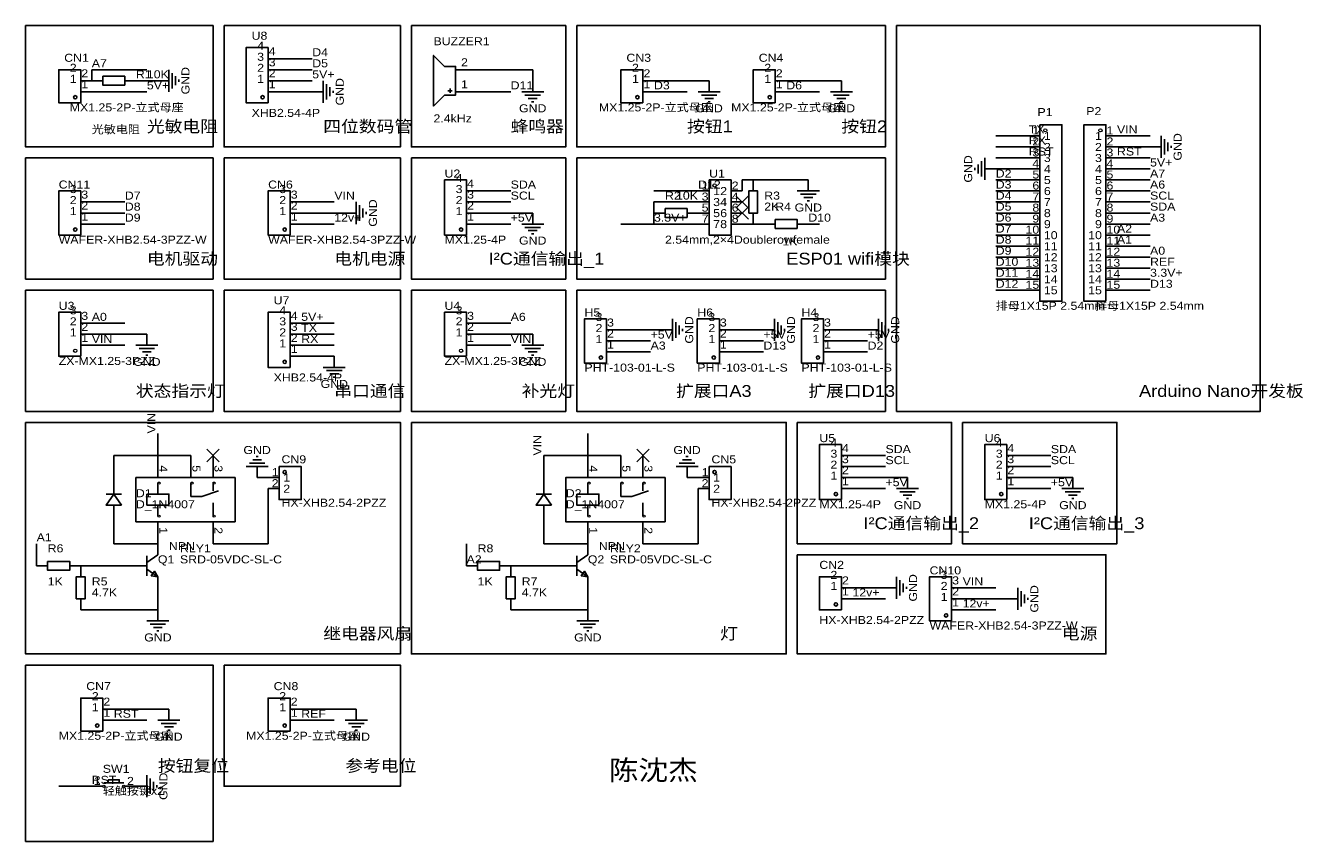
# Model space of a CAD drawing. Header units: millimetres. Extents: x 8 to 303, y 15 to 203.
import ezdxf
from ezdxf.enums import TextEntityAlignment as Align

# ---------------------------------------------------------------- set-up
doc = ezdxf.new("R2010")
doc.units = ezdxf.units.MM
doc.header["$MEASUREMENT"] = 0
doc.styles.get("Standard").update_dxf_attribs({"font": 'arial.ttf'})

msp = doc.modelspace()

# ---------------------------------------------------------------- linework, layer by layer
at = {"color": 1, "true_color": 0x000000}
for points in [[(7.62, 203.2), (7.62, 175.26), (50.8, 175.26), (50.8, 203.2)], [(53.34, 203.2), (53.34, 175.26), (93.98, 175.26), (93.98, 203.2)], [(96.52, 203.2), (96.52, 175.26), (132.08, 175.26), (132.08, 203.2)], [(134.62, 203.2), (134.62, 175.26), (205.74, 175.26), (205.74, 203.2)], [(208.28, 203.2), (208.28, 114.3), (292.1, 114.3), (292.1, 203.2)], [(7.62, 172.72), (7.62, 144.78), (50.8, 144.78), (50.8, 172.72)], [(53.34, 172.72), (53.34, 144.78), (93.98, 144.78), (93.98, 172.72)], [(96.52, 172.72), (96.52, 144.78), (132.08, 144.78), (132.08, 172.72)], [(134.62, 172.72), (134.62, 144.78), (205.74, 144.78), (205.74, 172.72)], [(7.62, 142.24), (7.62, 114.3), (50.8, 114.3), (50.8, 142.24)], [(53.34, 142.24), (53.34, 114.3), (93.98, 114.3), (93.98, 142.24)], [(96.52, 142.24), (96.52, 114.3), (132.08, 114.3), (132.08, 142.24)], [(134.62, 142.24), (134.62, 114.3), (205.74, 114.3), (205.74, 142.24)], [(7.62, 111.76), (7.62, 58.42), (93.98, 58.42), (93.98, 111.76)], [(96.52, 111.76), (96.52, 58.42), (182.88, 58.42), (182.88, 111.76)], [(185.42, 111.76), (185.42, 83.82), (220.98, 83.82), (220.98, 111.76)], [(223.52, 111.76), (223.52, 83.82), (259.08, 83.82), (259.08, 111.76)], [(185.42, 81.28), (185.42, 58.42), (256.54, 58.42), (256.54, 81.28)], [(7.62, 55.88), (7.62, 15.24), (50.8, 15.24), (50.8, 55.88)], [(53.34, 55.88), (53.34, 27.94), (93.98, 27.94), (93.98, 55.88)]]:
    msp.add_lwpolyline(points, close=True, dxfattribs=at)
at = {"color": 1, "true_color": 0xa00000}
for points in [[(63.5, 185.42), (63.5, 198.12), (58.42, 198.12), (58.42, 185.42)], [(106.68, 188.72), (106.68, 193.8), (104.14, 193.8), (101.6, 196.34), (101.6, 184.66), (104.14, 187.2), (106.68, 187.2)], [(20.32, 185.42), (20.32, 193.04), (15.24, 193.04), (15.24, 185.42)], [(149.86, 185.42), (149.86, 193.04), (144.78, 193.04), (144.78, 185.42)], [(180.34, 185.42), (180.34, 193.04), (175.26, 193.04), (175.26, 185.42)], [(25.4, 191.52), (25.4, 189.48), (30.48, 189.48), (30.48, 191.52)], [(241.3, 180.34), (241.3, 139.7), (246.38, 139.7), (246.38, 180.34)], [(256.54, 139.7), (251.46, 139.7), (251.46, 180.34), (256.54, 180.34)], [(109.22, 154.94), (109.22, 167.64), (104.14, 167.64), (104.14, 154.94)], [(165.1, 167.64), (165.1, 154.94), (170.18, 154.94), (170.18, 167.64)], [(20.32, 154.94), (20.32, 165.1), (15.24, 165.1), (15.24, 154.94)], [(68.58, 154.94), (68.58, 165.1), (63.5, 165.1), (63.5, 154.94)], [(174.24, 160.02), (176.28, 160.02), (176.28, 165.1), (174.24, 165.1)], [(154.94, 161.04), (154.94, 159), (160.02, 159), (160.02, 161.04)], [(185.42, 156.46), (185.42, 158.5), (180.34, 158.5), (180.34, 156.46)], [(20.32, 127), (20.32, 137.16), (15.24, 137.16), (15.24, 127)], [(68.58, 124.46), (68.58, 137.16), (63.5, 137.16), (63.5, 124.46)], [(109.22, 127), (109.22, 137.16), (104.14, 137.16), (104.14, 127)], [(141.46, 125.46), (141.46, 135.62), (136.38, 135.62), (136.38, 125.46)], [(167.46, 125.46), (167.46, 135.62), (162.38, 135.62), (162.38, 125.46)], [(191.46, 125.46), (191.46, 135.62), (186.38, 135.62), (186.38, 125.46)], [(195.58, 93.98), (195.58, 106.68), (190.5, 106.68), (190.5, 93.98)], [(233.68, 93.98), (233.68, 106.68), (228.6, 106.68), (228.6, 93.98)], [(66.04, 101.6), (66.04, 93.98), (71.12, 93.98), (71.12, 101.6)], [(165.1, 101.6), (165.1, 93.98), (170.18, 93.98), (170.18, 101.6)], [(55.88, 99.06), (33.02, 99.06), (33.02, 88.9), (55.88, 88.9)], [(154.94, 99.06), (132.08, 99.06), (132.08, 88.9), (154.94, 88.9)], [(29.72, 92.71), (27.94, 95.25), (26.16, 92.71)], [(35.56, 95.25), (35.56, 92.71), (40.64, 92.71), (40.64, 95.25)], [(128.78, 92.71), (127, 95.25), (125.22, 92.71)], [(134.62, 95.25), (134.62, 92.71), (139.7, 92.71), (139.7, 95.25)], [(12.7, 79.76), (12.7, 77.72), (17.78, 77.72), (17.78, 79.76)], [(111.76, 79.76), (111.76, 77.72), (116.84, 77.72), (116.84, 79.76)], [(38.1, 76.2), (37.34, 77.47), (36.58, 76.45)], [(137.16, 76.2), (136.4, 77.47), (135.64, 76.45)], [(19.3, 71.12), (21.34, 71.12), (21.34, 76.2), (19.3, 76.2)], [(118.36, 71.12), (120.4, 71.12), (120.4, 76.2), (118.36, 76.2)], [(195.58, 68.58), (195.58, 76.2), (190.5, 76.2), (190.5, 68.58)], [(220.98, 66.04), (220.98, 76.2), (215.9, 76.2), (215.9, 66.04)], [(25.4, 40.64), (25.4, 48.26), (20.32, 48.26), (20.32, 40.64)], [(68.58, 40.64), (68.58, 48.26), (63.5, 48.26), (63.5, 40.64)], [(26.67, 29.46), (26.67, 28.7), (29.21, 28.7), (29.21, 29.46)]]:
    msp.add_lwpolyline(points, close=True, dxfattribs=at)
at = {"color": 1, "true_color": 0x880000}
for points in [[(66.04, 195.58), (63.5, 195.58)], [(66.04, 193.04), (63.5, 193.04)], [(111.76, 193.04), (106.68, 193.04)], [(22.86, 190.5), (20.32, 190.5)], [(22.86, 190.5), (25.4, 190.5)], [(33.02, 190.5), (30.48, 190.5)], [(38.1, 190.5), (40.64, 190.5)], [(66.04, 190.5), (63.5, 190.5)], [(124.46, 190.5), (124.46, 187.96)], [(152.4, 190.5), (149.86, 190.5)], [(165.1, 190.5), (165.1, 187.96)], [(182.88, 190.5), (180.34, 190.5)], [(195.58, 190.5), (195.58, 187.96)], [(22.86, 187.96), (20.32, 187.96)], [(66.04, 187.96), (63.5, 187.96)], [(73.66, 187.96), (76.2, 187.96)], [(111.76, 187.96), (106.68, 187.96)], [(152.4, 187.96), (149.86, 187.96)], [(182.88, 187.96), (180.34, 187.96)], [(238.76, 177.8), (241.3, 177.8)], [(259.08, 177.8), (256.54, 177.8)], [(238.76, 175.26), (241.3, 175.26)], [(259.08, 175.26), (256.54, 175.26)], [(266.7, 175.26), (269.24, 175.26)], [(238.76, 172.72), (241.3, 172.72)], [(259.08, 172.72), (256.54, 172.72)], [(231.14, 170.18), (228.6, 170.18)], [(238.76, 170.18), (241.3, 170.18)], [(259.08, 170.18), (256.54, 170.18)], [(175.26, 167.64), (175.26, 165.1)], [(187.96, 167.64), (187.96, 165.1)], [(238.76, 167.64), (241.3, 167.64)], [(259.08, 167.64), (256.54, 167.64)], [(22.86, 162.56), (20.32, 162.56)], [(71.12, 162.56), (68.58, 162.56)], [(111.76, 165.1), (109.22, 165.1)], [(111.76, 162.56), (109.22, 162.56)], [(162.56, 165.1), (165.1, 165.1)], [(162.56, 162.56), (165.1, 162.56)], [(172.72, 165.1), (170.18, 165.1)], [(172.72, 162.56), (170.18, 162.56)], [(238.76, 165.1), (241.3, 165.1)], [(238.76, 162.56), (241.3, 162.56)], [(259.08, 165.1), (256.54, 165.1)], [(259.08, 162.56), (256.54, 162.56)], [(22.86, 160.02), (20.32, 160.02)], [(71.12, 160.02), (68.58, 160.02)], [(81.28, 160.02), (83.82, 160.02)], [(111.76, 160.02), (109.22, 160.02)], [(124.46, 160.02), (124.46, 157.48)], [(152.4, 160.02), (154.94, 160.02)], [(162.56, 160.02), (160.02, 160.02)], [(162.56, 160.02), (165.1, 160.02)], [(172.72, 160.02), (170.18, 160.02)], [(175.26, 157.48), (175.26, 160.02)], [(238.76, 160.02), (241.3, 160.02)], [(259.08, 160.02), (256.54, 160.02)], [(22.86, 157.48), (20.32, 157.48)], [(71.12, 157.48), (68.58, 157.48)], [(111.76, 157.48), (109.22, 157.48)], [(162.56, 157.48), (165.1, 157.48)], [(172.72, 157.48), (170.18, 157.48)], [(177.8, 157.48), (180.34, 157.48)], [(187.96, 157.48), (185.42, 157.48)], [(238.76, 157.48), (241.3, 157.48)], [(259.08, 157.48), (256.54, 157.48)], [(238.76, 154.94), (241.3, 154.94)], [(259.08, 154.94), (256.54, 154.94)], [(238.76, 152.4), (241.3, 152.4)], [(259.08, 152.4), (256.54, 152.4)], [(238.76, 149.86), (241.3, 149.86)], [(259.08, 149.86), (256.54, 149.86)], [(238.76, 147.32), (241.3, 147.32)], [(238.76, 144.78), (241.3, 144.78)], [(259.08, 147.32), (256.54, 147.32)], [(259.08, 144.78), (256.54, 144.78)], [(238.76, 142.24), (241.3, 142.24)], [(259.08, 142.24), (256.54, 142.24)], [(22.86, 134.62), (20.32, 134.62)], [(71.12, 134.62), (68.58, 134.62)], [(111.76, 134.62), (109.22, 134.62)], [(144, 133.08), (141.46, 133.08)], [(154.16, 133.08), (156.7, 133.08)], [(170, 133.08), (167.46, 133.08)], [(177.62, 133.08), (180.16, 133.08)], [(194, 133.08), (191.46, 133.08)], [(201.62, 133.08), (204.16, 133.08)], [(22.86, 132.08), (20.32, 132.08)], [(35.56, 132.08), (35.56, 129.54)], [(71.12, 132.08), (68.58, 132.08)], [(111.76, 132.08), (109.22, 132.08)], [(124.46, 132.08), (124.46, 129.54)], [(144, 130.54), (141.46, 130.54)], [(170, 130.54), (167.46, 130.54)], [(194, 130.54), (191.46, 130.54)], [(22.86, 129.54), (20.32, 129.54)], [(71.12, 129.54), (68.58, 129.54)], [(71.12, 127), (68.58, 127)], [(78.74, 127), (78.74, 124.46)], [(111.76, 129.54), (109.22, 129.54)], [(144, 128), (141.46, 128)], [(170, 128), (167.46, 128)], [(194, 128), (191.46, 128)], [(38.1, 104.14), (38.1, 99.06)], [(45.72, 104.14), (45.72, 99.06)], [(50.8, 104.14), (50.8, 99.06)], [(137.16, 104.14), (137.16, 99.06)], [(144.78, 104.14), (144.78, 99.06)], [(149.86, 104.14), (149.86, 99.06)], [(198.12, 104.14), (195.58, 104.14)], [(236.22, 104.14), (233.68, 104.14)], [(60.96, 99.06), (60.96, 101.6)], [(160.02, 99.06), (160.02, 101.6)], [(198.12, 101.6), (195.58, 101.6)], [(236.22, 101.6), (233.68, 101.6)], [(27.94, 99.06), (27.94, 96.52)], [(63.5, 99.06), (66.04, 99.06)], [(127, 99.06), (127, 96.52)], [(162.56, 99.06), (165.1, 99.06)], [(198.12, 99.06), (195.58, 99.06)], [(210.82, 99.06), (210.82, 96.52)], [(236.22, 99.06), (233.68, 99.06)], [(248.92, 99.06), (248.92, 96.52)], [(63.5, 96.52), (66.04, 96.52)], [(162.56, 96.52), (165.1, 96.52)], [(198.12, 96.52), (195.58, 96.52)], [(236.22, 96.52), (233.68, 96.52)], [(27.94, 88.9), (27.94, 91.44)], [(38.1, 83.82), (38.1, 88.9)], [(50.8, 83.82), (50.8, 88.9)], [(127, 88.9), (127, 91.44)], [(137.16, 83.82), (137.16, 88.9)], [(149.86, 83.82), (149.86, 88.9)], [(38.1, 83.82), (38.1, 81.28)], [(137.16, 83.82), (137.16, 81.28)], [(10.16, 78.74), (12.7, 78.74)], [(20.32, 78.74), (17.78, 78.74)], [(20.32, 78.74), (20.32, 76.2)], [(33.02, 78.74), (35.56, 78.74)], [(109.22, 78.74), (111.76, 78.74)], [(119.38, 78.74), (116.84, 78.74)], [(119.38, 78.74), (119.38, 76.2)], [(132.08, 78.74), (134.62, 78.74)], [(38.1, 73.66), (38.1, 76.2)], [(137.16, 73.66), (137.16, 76.2)], [(20.32, 68.58), (20.32, 71.12)], [(119.38, 68.58), (119.38, 71.12)], [(198.12, 73.66), (195.58, 73.66)], [(198.12, 71.12), (195.58, 71.12)], [(205.74, 73.66), (208.28, 73.66)], [(223.52, 73.66), (220.98, 73.66)], [(223.52, 71.12), (220.98, 71.12)], [(233.68, 71.12), (236.22, 71.12)], [(38.1, 68.58), (38.1, 66.04)], [(137.16, 68.58), (137.16, 66.04)], [(223.52, 68.58), (220.98, 68.58)], [(27.94, 45.72), (25.4, 45.72)], [(40.64, 45.72), (40.64, 43.18)], [(71.12, 45.72), (68.58, 45.72)], [(83.82, 45.72), (83.82, 43.18)], [(27.94, 43.18), (25.4, 43.18)], [(71.12, 43.18), (68.58, 43.18)], [(22.86, 27.94), (25.4, 27.94)], [(33.02, 27.94), (30.48, 27.94)], [(33.02, 27.94), (35.56, 27.94)]]:
    msp.add_lwpolyline(points, dxfattribs=at)
at = {"color": 1, "true_color": 0x008800}
for points in [[(73.66, 195.58), (66.04, 195.58)], [(22.86, 193.04), (22.86, 190.5)], [(22.86, 193.04), (35.56, 193.04)], [(73.66, 193.04), (66.04, 193.04)], [(111.76, 193.04), (124.46, 193.04)], [(124.46, 193.04), (124.46, 190.5)], [(33.02, 190.5), (38.1, 190.5)], [(73.66, 190.5), (66.04, 190.5)], [(152.4, 190.5), (165.1, 190.5)], [(182.88, 190.5), (195.58, 190.5)], [(35.56, 187.96), (22.86, 187.96)], [(73.66, 187.96), (66.04, 187.96)], [(119.38, 187.96), (111.76, 187.96)], [(152.4, 187.96), (160.02, 187.96)], [(182.88, 187.96), (190.5, 187.96)], [(238.76, 177.8), (231.14, 177.8)], [(259.08, 177.8), (266.7, 177.8)], [(238.76, 175.26), (231.14, 175.26)], [(266.7, 175.26), (259.08, 175.26)], [(238.76, 172.72), (231.14, 172.72)], [(259.08, 172.72), (266.7, 172.72)], [(231.14, 170.18), (238.76, 170.18)], [(266.7, 170.18), (259.08, 170.18)], [(172.72, 165.1), (172.72, 167.64)], [(172.72, 167.64), (175.26, 167.64)], [(187.96, 167.64), (175.26, 167.64)], [(231.14, 167.64), (238.76, 167.64)], [(266.7, 167.64), (259.08, 167.64)], [(30.48, 162.56), (22.86, 162.56)], [(78.74, 162.56), (71.12, 162.56)], [(119.38, 165.1), (111.76, 165.1)], [(119.38, 162.56), (111.76, 162.56)], [(162.56, 165.1), (152.4, 165.1)], [(152.4, 162.56), (152.4, 160.02)], [(162.56, 162.56), (152.4, 162.56)], [(231.14, 165.1), (238.76, 165.1)], [(231.14, 162.56), (238.76, 162.56)], [(266.7, 165.1), (259.08, 165.1)], [(266.7, 162.56), (259.08, 162.56)], [(30.48, 160.02), (22.86, 160.02)], [(71.12, 160.02), (81.28, 160.02)], [(124.46, 160.02), (111.76, 160.02)], [(152.4, 160.02), (152.4, 157.48)], [(231.14, 160.02), (238.76, 160.02)], [(266.7, 160.02), (259.08, 160.02)], [(30.48, 157.48), (22.86, 157.48)], [(78.74, 157.48), (71.12, 157.48)], [(119.38, 157.48), (111.76, 157.48)], [(152.4, 157.48), (144.78, 157.48)], [(152.4, 157.48), (162.56, 157.48)], [(172.72, 157.48), (175.26, 157.48)], [(177.8, 157.48), (175.26, 157.48)], [(187.96, 157.48), (190.5, 157.48)], [(231.14, 157.48), (238.76, 157.48)], [(266.7, 157.48), (259.08, 157.48)], [(231.14, 154.94), (238.76, 154.94)], [(259.08, 154.94), (266.7, 154.94)], [(231.14, 152.4), (238.76, 152.4)], [(259.08, 152.4), (266.7, 152.4)], [(231.14, 149.86), (238.76, 149.86)], [(266.7, 149.86), (259.08, 149.86)], [(231.14, 147.32), (238.76, 147.32)], [(231.14, 144.78), (238.76, 144.78)], [(266.7, 147.32), (259.08, 147.32)], [(266.7, 144.78), (259.08, 144.78)], [(231.14, 142.24), (238.76, 142.24)], [(266.7, 142.24), (259.08, 142.24)], [(22.86, 134.62), (30.48, 134.62)], [(71.12, 134.62), (78.74, 134.62)], [(119.38, 134.62), (111.76, 134.62)], [(154.16, 133.08), (144, 133.08)], [(177.62, 133.08), (170, 133.08)], [(201.62, 133.08), (194, 133.08)], [(22.86, 132.08), (35.56, 132.08)], [(71.12, 132.08), (78.74, 132.08)], [(124.46, 132.08), (111.76, 132.08)], [(151.62, 130.54), (144, 130.54)], [(177.62, 130.54), (170, 130.54)], [(201.62, 130.54), (194, 130.54)], [(22.86, 129.54), (30.48, 129.54)], [(71.12, 129.54), (78.74, 129.54)], [(71.12, 127), (78.74, 127)], [(119.38, 129.54), (111.76, 129.54)], [(151.62, 128), (144, 128)], [(177.62, 128), (170, 128)], [(201.62, 128), (194, 128)], [(38.1, 109.22), (38.1, 104.14)], [(137.16, 104.14), (137.16, 109.22)], [(27.94, 104.14), (38.1, 104.14)], [(27.94, 99.06), (27.94, 104.14)], [(38.1, 104.14), (45.72, 104.14)], [(127, 104.14), (127, 99.06)], [(137.16, 104.14), (127, 104.14)], [(137.16, 104.14), (144.78, 104.14)], [(205.74, 104.14), (198.12, 104.14)], [(243.84, 104.14), (236.22, 104.14)], [(205.74, 101.6), (198.12, 101.6)], [(243.84, 101.6), (236.22, 101.6)], [(60.96, 99.06), (63.5, 99.06)], [(162.56, 99.06), (160.02, 99.06)], [(210.82, 99.06), (198.12, 99.06)], [(248.92, 99.06), (236.22, 99.06)], [(63.5, 83.82), (63.5, 96.52)], [(162.56, 96.52), (162.56, 83.82)], [(205.74, 96.52), (198.12, 96.52)], [(243.84, 96.52), (236.22, 96.52)], [(27.94, 88.9), (27.94, 83.82)], [(127, 83.82), (127, 88.9)], [(10.16, 83.82), (10.16, 78.74)], [(27.94, 83.82), (38.1, 83.82)], [(63.5, 83.82), (50.8, 83.82)], [(109.22, 78.74), (109.22, 83.82)], [(137.16, 83.82), (127, 83.82)], [(149.86, 83.82), (162.56, 83.82)], [(33.02, 78.74), (20.32, 78.74)], [(119.38, 78.74), (132.08, 78.74)], [(38.1, 73.66), (38.1, 68.58)], [(137.16, 68.58), (137.16, 73.66)], [(198.12, 73.66), (205.74, 73.66)], [(198.12, 71.12), (205.74, 71.12)], [(223.52, 73.66), (231.14, 73.66)], [(233.68, 71.12), (223.52, 71.12)], [(20.32, 68.58), (38.1, 68.58)], [(137.16, 68.58), (119.38, 68.58)], [(223.52, 68.58), (231.14, 68.58)], [(27.94, 45.72), (40.64, 45.72)], [(71.12, 45.72), (83.82, 45.72)], [(27.94, 43.18), (35.56, 43.18)], [(71.12, 43.18), (78.74, 43.18)], [(22.86, 27.94), (15.24, 27.94)]]:
    msp.add_lwpolyline(points, dxfattribs=at)
at = {"color": 1, "true_color": 0xa00000}
for points in [[(40.64, 187.96), (40.64, 193.04)], [(41.4, 188.72), (41.4, 192.28)], [(42.16, 189.48), (42.16, 191.52)], [(42.93, 190.25), (42.93, 190.75)], [(76.2, 185.42), (76.2, 190.5)], [(76.96, 186.18), (76.96, 189.74)], [(77.72, 186.94), (77.72, 188.98)], [(78.49, 187.71), (78.49, 188.21)], [(105.92, 188.21), (104.9, 188.21)], [(105.41, 187.71), (105.41, 188.72)], [(121.92, 187.96), (127, 187.96)], [(122.68, 187.2), (126.24, 187.2)], [(123.44, 186.44), (125.48, 186.44)], [(162.56, 187.96), (167.64, 187.96)], [(163.32, 187.2), (166.88, 187.2)], [(164.08, 186.44), (166.12, 186.44)], [(193.04, 187.96), (198.12, 187.96)], [(193.8, 187.2), (197.36, 187.2)], [(194.56, 186.44), (196.6, 186.44)], [(124.21, 185.67), (124.71, 185.67)], [(164.85, 185.67), (165.35, 185.67)], [(195.33, 185.67), (195.83, 185.67)], [(269.24, 172.72), (269.24, 177.8)], [(270, 173.48), (270, 177.04)], [(270.76, 174.24), (270.76, 176.28)], [(271.53, 175.01), (271.53, 175.51)], [(227.08, 171.2), (227.08, 169.16)], [(227.84, 171.96), (227.84, 168.4)], [(228.6, 172.72), (228.6, 167.64)], [(226.31, 170.43), (226.31, 169.93)], [(83.82, 157.48), (83.82, 162.56)], [(185.42, 165.1), (190.5, 165.1)], [(186.18, 164.34), (189.74, 164.34)], [(186.94, 163.58), (188.98, 163.58)], [(187.71, 162.81), (188.21, 162.81)], [(84.58, 158.24), (84.58, 161.8)], [(85.34, 159), (85.34, 161.04)], [(86.11, 159.77), (86.11, 160.27)], [(121.92, 157.48), (127, 157.48)], [(122.68, 156.72), (126.24, 156.72)], [(123.44, 155.96), (125.48, 155.96)], [(124.21, 155.19), (124.71, 155.19)], [(156.7, 130.54), (156.7, 135.62)], [(157.46, 131.3), (157.46, 134.86)], [(158.22, 132.06), (158.22, 134.1)], [(158.99, 132.83), (158.99, 133.33)], [(180.16, 130.54), (180.16, 135.62)], [(180.92, 131.3), (180.92, 134.86)], [(181.68, 132.06), (181.68, 134.1)], [(182.45, 132.83), (182.45, 133.33)], [(204.16, 130.54), (204.16, 135.62)], [(204.92, 131.3), (204.92, 134.86)], [(205.68, 132.06), (205.68, 134.1)], [(206.45, 132.83), (206.45, 133.33)], [(33.02, 129.54), (38.1, 129.54)], [(33.78, 128.78), (37.34, 128.78)], [(34.54, 128.02), (36.58, 128.02)], [(35.31, 127.25), (35.81, 127.25)], [(121.92, 129.54), (127, 129.54)], [(122.68, 128.78), (126.24, 128.78)], [(123.44, 128.02), (125.48, 128.02)], [(124.21, 127.25), (124.71, 127.25)], [(76.2, 124.46), (81.28, 124.46)], [(76.96, 123.7), (80.52, 123.7)], [(77.72, 122.94), (79.76, 122.94)], [(78.49, 122.17), (78.99, 122.17)], [(61.21, 103.89), (60.71, 103.89)], [(160.27, 103.89), (159.77, 103.89)], [(63.5, 101.6), (58.42, 101.6)], [(62.74, 102.36), (59.18, 102.36)], [(61.98, 103.12), (59.94, 103.12)], [(162.56, 101.6), (157.48, 101.6)], [(161.8, 102.36), (158.24, 102.36)], [(161.04, 103.12), (159, 103.12)], [(38.1, 95.25), (38.1, 97.79)], [(45.72, 97.79), (45.72, 94.74), (48.26, 94.74)], [(50.8, 97.79), (50.8, 96.01)], [(137.16, 95.25), (137.16, 97.79)], [(144.78, 97.79), (144.78, 94.74), (147.32, 94.74)], [(149.86, 97.79), (149.86, 96.01)], [(29.72, 95.25), (26.16, 95.25)], [(27.94, 95.25), (27.94, 96.52)], [(48.26, 94.74), (52.07, 96.01)], [(128.78, 95.25), (125.22, 95.25)], [(127, 95.25), (127, 96.52)], [(147.32, 94.74), (151.13, 96.01)], [(208.28, 96.52), (213.36, 96.52)], [(209.04, 95.76), (212.6, 95.76)], [(209.8, 95), (211.84, 95)], [(246.38, 96.52), (251.46, 96.52)], [(247.14, 95.76), (250.7, 95.76)], [(247.9, 95), (249.94, 95)], [(27.94, 91.44), (27.94, 92.71)], [(38.1, 90.17), (38.1, 92.71)], [(50.8, 90.17), (50.8, 93.22)], [(127, 91.44), (127, 92.71)], [(137.16, 90.17), (137.16, 92.71)], [(149.86, 90.17), (149.86, 93.22)], [(210.57, 94.23), (211.07, 94.23)], [(248.67, 94.23), (249.17, 94.23)], [(38.1, 81.28), (35.56, 79.5)], [(35.56, 81.03), (35.56, 76.45)], [(137.16, 81.28), (134.62, 79.5)], [(134.62, 81.03), (134.62, 76.45)], [(35.56, 77.98), (38.1, 76.2)], [(134.62, 77.98), (137.16, 76.2)], [(208.28, 71.12), (208.28, 76.2)], [(209.04, 71.88), (209.04, 75.44)], [(209.8, 72.64), (209.8, 74.68)], [(210.57, 73.41), (210.57, 73.91)], [(236.22, 68.58), (236.22, 73.66)], [(236.98, 69.34), (236.98, 72.9)], [(237.74, 70.1), (237.74, 72.14)], [(238.51, 70.87), (238.51, 71.37)], [(35.56, 66.04), (40.64, 66.04)], [(36.32, 65.28), (39.88, 65.28)], [(134.62, 66.04), (139.7, 66.04)], [(135.38, 65.28), (138.94, 65.28)], [(37.08, 64.52), (39.12, 64.52)], [(37.85, 63.75), (38.35, 63.75)], [(136.14, 64.52), (138.18, 64.52)], [(136.91, 63.75), (137.41, 63.75)], [(38.1, 43.18), (43.18, 43.18)], [(38.86, 42.42), (42.42, 42.42)], [(39.62, 41.66), (41.66, 41.66)], [(81.28, 43.18), (86.36, 43.18)], [(82.04, 42.42), (85.6, 42.42)], [(82.8, 41.66), (84.84, 41.66)], [(40.39, 40.89), (40.89, 40.89)], [(83.57, 40.89), (84.07, 40.89)], [(35.56, 25.4), (35.56, 30.48)], [(36.32, 26.16), (36.32, 29.72)], [(25.65, 28.7), (30.23, 28.7)], [(37.08, 26.92), (37.08, 28.96)], [(37.85, 27.69), (37.85, 28.19)]]:
    msp.add_lwpolyline(points, dxfattribs=at)
at = {"color": 1, "true_color": 0x33cc33}
for points in [[(174.16, 164), (171.28, 161.12)], [(171.28, 164), (174.16, 161.12)], [(174.16, 161.46), (171.28, 158.58)], [(171.28, 161.46), (174.16, 158.58)], [(52.24, 105.58), (49.36, 102.7)], [(49.36, 105.58), (52.24, 102.7)], [(151.3, 105.58), (148.42, 102.7)], [(148.42, 105.58), (151.3, 102.7)]]:
    msp.add_lwpolyline(points, dxfattribs=at)
at = {"color": 1, "lineweight": 0, "true_color": 0xa00000}
for centre, radius in [((242.57, 179.07), 0.381), ((255.27, 179.07), 0.381), ((166.37, 166.37), 0.381), ((19.05, 128.27), 0.381), ((107.95, 128.27), 0.381), ((38.35, 97.79), 0.254), ((45.97, 97.79), 0.254), ((51.05, 97.79), 0.254), ((137.41, 97.79), 0.254), ((145.03, 97.79), 0.254), ((150.11, 97.79), 0.254), ((38.35, 90.17), 0.254), ((51.05, 90.17), 0.254), ((137.41, 90.17), 0.254), ((150.11, 90.17), 0.254), ((25.65, 27.94), 0.254), ((30.23, 27.94), 0.254)]:
    msp.add_circle(centre, radius, dxfattribs=at)
at = {"true_color": 0xa00000}
for centre in [(19.05, 186.69), (62.23, 186.69), (148.59, 186.69), (179.07, 186.69), (19.05, 156.21), (67.31, 156.21), (107.95, 156.21), (140.19, 126.73), (166.19, 126.73), (190.19, 126.73), (67.31, 125.73), (67.31, 100.33), (166.37, 100.33), (194.31, 95.25), (232.41, 95.25), (194.31, 69.85), (219.71, 67.31), (24.13, 41.91), (67.31, 41.91)]:
    msp.add_ellipse(centre, major_axis=(0.381, 0), ratio=1, dxfattribs=at)

# ---------------------------------------------------------------- texts
at = {"color": 1, "true_color": 0x000080, "width": 1.1}
for s, height, p in [('U8', 1.849, (59.69, 199.39)), ('BUZZER1', 1.849, (101.6, 198.12)), ('CN1', 1.849, (16.51, 194.31)), ('CN3', 1.849, (146.05, 194.31)), ('CN4', 1.849, (176.53, 194.31)), ('R1', 1.849, (33.02, 190.5)), ('10K', 1.849, (35.56, 190.5)), ('MX1.25-2P-立式母座', 1.8491, (17.78, 182.88)), ('XHB2.54-4P', 1.849, (59.69, 181.61)), ('MX1.25-2P-立式母座', 1.8491, (139.7, 182.88)), ('MX1.25-2P-立式母座', 1.8491, (170.18, 182.88)), ('P1', 1.849, (240.76, 181.8)), ('P2', 1.849, (252, 182.02)), ('2.4kHz', 1.849, (101.6, 180.34)), ('U2', 1.849, (104.14, 167.64)), ('U1', 1.849, (165.1, 167.64)), ('CN11', 1.849, (15.24, 165.1)), ('CN6', 1.849, (63.5, 165.1)), ('R2', 1.849, (154.94, 162.56)), ('10K', 1.849, (157.48, 162.56)), ('2K', 1.849, (177.8, 160.02)), ('R3', 1.849, (177.8, 162.56)), ('R4', 1.849, (180.34, 160.02)), ('WAFER-XHB2.54-3PZZ-W', 1.8491, (15.24, 152.4)), ('WAFER-XHB2.54-3PZZ-W', 1.8491, (63.5, 152.4)), ('MX1.25-4P', 1.849, (104.14, 152.4)), ('2.54mm,2×4Doublerowfemale', 1.8491, (154.94, 152.4)), ('1K', 1.849, (182, 152)), ('U3', 1.849, (15.24, 137.16)), ('U7', 1.849, (64.77, 138.43)), ('U4', 1.849, (104.14, 137.16)), ('排母1X15P 2.54mm', 1.8491, (231.14, 137.16)), ('排母1X15P 2.54mm', 1.8491, (254, 137.16)), ('H5', 1.849, (136.38, 135.62)), ('H6', 1.849, (162.38, 135.62)), ('H4', 1.849, (186.38, 135.62)), ('ZX-MX1.25-3PZZ', 1.8491, (15.24, 124.46)), ('ZX-MX1.25-3PZZ', 1.8491, (104.14, 124.46)), ('PHT-103-01-L-S', 1.8491, (136.38, 122.92)), ('PHT-103-01-L-S', 1.8491, (162.38, 122.92)), ('PHT-103-01-L-S', 1.8491, (186.38, 122.92)), ('XHB2.54-4P', 1.849, (64.77, 120.65)), ('U5', 1.849, (190.5, 106.68)), ('U6', 1.849, (228.6, 106.68)), ('CN9', 1.849, (66.58, 101.79)), ('CN5', 1.849, (165.64, 101.79)), ('D1', 1.849, (33.02, 93.98)), ('D2', 1.849, (132.08, 93.98)), ('D_1N4007', 1.849, (33.02, 91.44)), ('HX-XHB2.54-2PZZ', 1.8491, (66.58, 91.79)), ('D_1N4007', 1.849, (132.08, 91.44)), ('HX-XHB2.54-2PZZ', 1.8491, (165.64, 91.79)), ('MX1.25-4P', 1.849, (190.5, 91.44)), ('MX1.25-4P', 1.849, (228.6, 91.44)), ('R6', 1.849, (12.7, 81.28)), ('NPN', 1.849, (40.64, 81.79)), ('RLY1', 1.849, (43.18, 81.28)), ('R8', 1.849, (111.76, 81.28)), ('NPN', 1.849, (139.7, 81.79)), ('RLY2', 1.849, (142.24, 81.28)), ('Q1', 1.849, (38.1, 78.74)), ('SRD-05VDC-SL-C', 1.8491, (43.18, 78.74)), ('Q2', 1.849, (137.16, 78.74)), ('SRD-05VDC-SL-C', 1.8491, (142.24, 78.74)), ('CN2', 1.849, (190.5, 77.47)), ('CN10', 1.849, (215.9, 76.2)), ('1K', 1.849, (12.7, 73.66)), ('R5', 1.849, (22.86, 73.66)), ('1K', 1.849, (111.76, 73.66)), ('R7', 1.849, (121.92, 73.66)), ('4.7K', 1.849, (22.86, 71.12)), ('4.7K', 1.849, (121.92, 71.12)), ('HX-XHB2.54-2PZZ', 1.8491, (190.5, 64.77)), ('WAFER-XHB2.54-3PZZ-W', 1.8491, (215.9, 63.5)), ('CN7', 1.849, (21.59, 49.53)), ('CN8', 1.849, (64.77, 49.53)), ('MX1.25-2P-立式母座', 1.8491, (15.24, 38.1)), ('MX1.25-2P-立式母座', 1.8491, (58.42, 38.1)), ('SW1', 1.849, (25.4, 30.48)), ('轻触按键x2', 1.849, (25.4, 25.4))]:
    msp.add_text(s, height=height, dxfattribs=at).set_placement(p, align=Align.BOTTOM_LEFT)
at = {"color": 1, "true_color": 0x000000, "width": 1.1}
for s, height, p in [('4', 1.85, (62.56, 197.08)), ('3', 1.85, (62.56, 194.54)), ('2', 1.85, (19.38, 192)), ('1', 1.85, (19.38, 189.46)), ('2', 1.85, (62.56, 192)), ('1', 1.85, (62.56, 189.46)), ('2', 1.85, (148.92, 192)), ('1', 1.85, (148.92, 189.46)), ('2', 1.85, (179.4, 192)), ('1', 1.85, (179.4, 189.46)), ('2', 1.85, (241.17, 175.03)), ('1', 1.85, (241.17, 177.57)), ('1', 1.85, (255.6, 176.3)), ('3', 1.85, (241.17, 172.49)), ('2', 1.85, (255.6, 173.76)), ('4', 1.85, (241.17, 169.95)), ('3', 1.85, (255.6, 171.22)), ('4', 1.85, (108.28, 166.6)), ('5', 1.85, (241.17, 167.41)), ('4', 1.85, (255.6, 168.68)), ('5', 1.85, (255.6, 166.14)), ('3', 1.85, (19.38, 164.06)), ('3', 1.85, (67.64, 164.06)), ('3', 1.85, (108.28, 164.06)), ('1', 1.85, (164.97, 164.87)), ('2', 1.85, (169.24, 163.6)), ('6', 1.85, (241.17, 164.87)), ('6', 1.85, (255.6, 163.6)), ('2', 1.85, (19.38, 161.52)), ('2', 1.85, (67.64, 161.52)), ('2', 1.85, (108.28, 161.52)), ('3', 1.85, (164.97, 162.33)), ('4', 1.85, (169.24, 161.06)), ('7', 1.85, (241.17, 162.33)), ('7', 1.85, (255.6, 161.06)), ('1', 1.85, (19.38, 158.98)), ('1', 1.85, (67.64, 158.98)), ('1', 1.85, (108.28, 158.98)), ('5', 1.85, (164.97, 159.79)), ('7', 1.85, (164.97, 157.25)), ('6', 1.85, (169.24, 158.52)), ('8', 1.85, (241.17, 159.79)), ('9', 1.85, (241.17, 157.25)), ('8', 1.85, (255.6, 158.52)), ('8', 1.85, (169.24, 155.98)), ('10', 1.849, (241.17, 154.71)), ('9', 1.85, (255.6, 155.98)), ('11', 1.849, (241.17, 152.17)), ('10', 1.849, (255.6, 153.44)), ('12', 1.849, (241.17, 149.63)), ('11', 1.849, (255.6, 150.9)), ('12', 1.849, (255.6, 148.36)), ('13', 1.849, (241.17, 147.09)), ('13', 1.849, (255.6, 145.82)), ('14', 1.849, (241.17, 144.55)), ('14', 1.849, (255.6, 143.28)), ('15', 1.849, (241.17, 142.01)), ('15', 1.849, (255.6, 140.74)), ('3', 1.85, (19.38, 136.12)), ('2', 1.85, (19.38, 133.58)), ('4', 1.85, (67.64, 136.12)), ('3', 1.85, (67.64, 133.58)), ('3', 1.85, (108.28, 136.12)), ('2', 1.85, (108.28, 133.58)), ('3', 1.85, (140.52, 134.58)), ('3', 1.85, (166.52, 134.58)), ('3', 1.85, (190.52, 134.58)), ('1', 1.85, (19.38, 131.04)), ('2', 1.85, (67.64, 131.04)), ('1', 1.85, (108.28, 131.04)), ('2', 1.85, (140.52, 132.04)), ('2', 1.85, (166.52, 132.04)), ('2', 1.85, (190.52, 132.04)), ('1', 1.85, (67.64, 128.5)), ('1', 1.85, (140.52, 129.5)), ('1', 1.85, (166.52, 129.5)), ('1', 1.85, (190.52, 129.5)), ('4', 1.85, (194.64, 105.64)), ('4', 1.85, (232.74, 105.64)), ('3', 1.85, (194.64, 103.1)), ('3', 1.85, (232.74, 103.1)), ('1', 1.85, (65.91, 98.83)), ('1', 1.85, (164.97, 98.83)), ('2', 1.85, (194.64, 100.56)), ('1', 1.85, (194.64, 98.02)), ('2', 1.85, (232.74, 100.56)), ('1', 1.85, (232.74, 98.02)), ('2', 1.85, (65.91, 96.29)), ('2', 1.85, (164.97, 96.29)), ('2', 1.85, (194.64, 75.16)), ('3', 1.85, (220.04, 75.16)), ('1', 1.85, (194.64, 72.62)), ('2', 1.85, (220.04, 72.62)), ('1', 1.85, (220.04, 70.08)), ('2', 1.85, (24.46, 47.22)), ('2', 1.85, (67.64, 47.22)), ('1', 1.85, (24.46, 44.68)), ('1', 1.85, (67.64, 44.68)), ('1', 1.85, (24.89, 27.69))]:
    msp.add_text(s, height=height, dxfattribs=at).set_placement(p, align=Align.BOTTOM_RIGHT)
for s, height, p in [('4', 1.85, (63.63, 195.81)), ('3', 1.85, (63.63, 193.27)), ('2', 1.85, (107.95, 193.27)), ('2', 1.85, (20.45, 190.73)), ('2', 1.85, (63.63, 190.73)), ('2', 1.85, (149.99, 190.73)), ('2', 1.85, (180.47, 190.73)), ('1', 1.85, (20.45, 188.19)), ('1', 1.85, (63.63, 188.19)), ('1', 1.85, (107.95, 188.19)), ('1', 1.85, (149.99, 188.19)), ('1', 1.85, (180.47, 188.19)), ('光敏电阻', 1.849, (22.86, 177.8)), ('光敏电阻', 2.73, (35.56, 177.8)), ('四位数码管', 2.73, (76.2, 177.8)), ('蜂鸣器', 2.73, (119.38, 177.8)), ('按钮1', 2.73, (160.02, 177.8)), ('按钮2', 2.73, (195.58, 177.8)), ('1', 1.85, (242.24, 176.3)), ('2', 1.85, (256.67, 175.03)), ('1', 1.85, (256.67, 177.57)), ('2', 1.85, (242.24, 173.76)), ('3', 1.85, (256.67, 172.49)), ('3', 1.85, (242.24, 171.22)), ('4', 1.85, (256.67, 169.95)), ('4', 1.85, (242.24, 168.68)), ('5', 1.85, (242.24, 166.14)), ('5', 1.85, (256.67, 167.41)), ('4', 1.85, (109.35, 165.33)), ('1', 1.85, (166.04, 163.6)), ('2', 1.85, (170.31, 164.87)), ('6', 1.85, (242.24, 163.6)), ('6', 1.85, (256.67, 164.87)), ('3', 1.85, (20.45, 162.79)), ('2', 1.85, (20.45, 160.25)), ('3', 1.85, (68.71, 162.79)), ('2', 1.85, (68.71, 160.25)), ('3', 1.85, (109.35, 162.79)), ('2', 1.85, (109.35, 160.25)), ('3', 1.85, (166.04, 161.06)), ('4', 1.85, (170.31, 162.33)), ('7', 1.85, (242.24, 161.06)), ('7', 1.85, (256.67, 162.33)), ('1', 1.85, (20.45, 157.71)), ('1', 1.85, (68.71, 157.71)), ('1', 1.85, (109.35, 157.71)), ('5', 1.85, (166.04, 158.52)), ('8', 1.85, (170.31, 157.25)), ('6', 1.85, (170.31, 159.79)), ('8', 1.85, (242.24, 158.52)), ('8', 1.85, (256.67, 159.79)), ('9', 1.85, (256.67, 157.25)), ('7', 1.85, (166.04, 155.98)), ('9', 1.85, (242.24, 155.98)), ('10', 1.849, (256.67, 154.71)), ('10', 1.849, (242.24, 153.44)), ('11', 1.849, (256.67, 152.17)), ('电机驱动', 2.73, (35.56, 147.32)), ('电机电源', 2.73, (78.74, 147.32)), ('I²C通信输出_1', 2.73, (114.3, 147.32)), ('ESP01 wifi模块', 2.73, (182.88, 147.32)), ('11', 1.849, (242.24, 150.9)), ('12', 1.849, (242.24, 148.36)), ('12', 1.849, (256.67, 149.63)), ('13', 1.849, (242.24, 145.82)), ('13', 1.849, (256.67, 147.09)), ('14', 1.849, (242.24, 143.28)), ('14', 1.849, (256.67, 144.55)), ('15', 1.849, (242.24, 140.74)), ('15', 1.849, (256.67, 142.01)), ('3', 1.85, (20.45, 134.85)), ('4', 1.85, (68.71, 134.85)), ('3', 1.85, (109.35, 134.85)), ('3', 1.85, (141.59, 133.31)), ('3', 1.85, (167.59, 133.31)), ('3', 1.85, (191.59, 133.31)), ('2', 1.85, (20.45, 132.31)), ('3', 1.85, (68.71, 132.31)), ('2', 1.85, (109.35, 132.31)), ('2', 1.85, (141.59, 130.77)), ('2', 1.85, (167.59, 130.77)), ('2', 1.85, (191.59, 130.77)), ('1', 1.85, (20.45, 129.77)), ('2', 1.85, (68.71, 129.77)), ('1', 1.85, (109.35, 129.77)), ('1', 1.85, (141.59, 128.23)), ('1', 1.85, (167.59, 128.23)), ('1', 1.85, (191.59, 128.23)), ('1', 1.85, (68.71, 127.23)), ('状态指示灯', 2.73, (33.02, 116.84)), ('串口通信', 2.73, (78.74, 116.84)), ('补光灯', 2.73, (121.92, 116.84)), ('扩展口A3', 2.73, (157.48, 116.84)), ('扩展口D13', 2.73, (187.96, 116.84)), ('Arduino Nano开发板', 2.73, (264.16, 116.84)), ('4', 1.85, (195.71, 104.37)), ('4', 1.85, (233.81, 104.37)), ('3', 1.85, (195.71, 101.83)), ('3', 1.85, (233.81, 101.83)), ('2', 1.85, (195.71, 99.29)), ('2', 1.85, (233.81, 99.29)), ('2', 1.85, (66.98, 95.02)), ('1', 1.85, (66.98, 97.56)), ('2', 1.85, (166.04, 95.02)), ('1', 1.85, (166.04, 97.56)), ('1', 1.85, (195.71, 96.75)), ('1', 1.85, (233.81, 96.75)), ('I²C通信输出_2', 2.73, (200.66, 86.36)), ('I²C通信输出_3', 2.73, (238.76, 86.36)), ('2', 1.85, (195.71, 73.89)), ('1', 1.85, (195.71, 71.35)), ('3', 1.85, (221.11, 73.89)), ('2', 1.85, (221.11, 71.35)), ('1', 1.85, (221.11, 68.81)), ('继电器风扇', 2.73, (76.2, 60.96)), ('灯', 2.73, (167.64, 60.96)), ('电源', 2.73, (246.38, 60.96)), ('2', 1.85, (25.53, 45.95)), ('2', 1.85, (68.71, 45.95)), ('1', 1.85, (25.53, 43.41)), ('1', 1.85, (68.71, 43.41)), ('按钮复位', 2.73, (38.1, 30.48)), ('参考电位', 2.73, (81.28, 30.48)), ('陈沈杰', 4.55, (142, 28)), ('2', 1.85, (30.99, 27.69))]:
    msp.add_text(s, height=height, dxfattribs=at).set_placement(p, align=Align.BOTTOM_LEFT)
at = {"color": 1, "true_color": 0x0000ff, "width": 1.1}
for s, p in [('D4', (73.66, 195.58)), ('A7', (22.86, 193.04)), ('D5', (73.66, 193.04)), ('5V+', (73.66, 190.5)), ('5V+', (35.56, 187.96)), ('D11', (119.38, 187.96)), ('D3', (152.4, 187.96)), ('D6', (182.88, 187.96)), ('TX', (238.76, 177.8)), ('VIN', (259.08, 177.8)), ('RX', (238.76, 175.26)), ('RST', (238.76, 172.72)), ('RST', (259.08, 172.72)), ('5V+', (266.7, 170.18)), ('D2', (231.14, 167.64)), ('A7', (266.7, 167.64)), ('SDA', (119.38, 165.1)), ('D12', (162.56, 165.1)), ('D3', (231.14, 165.1)), ('A6', (266.7, 165.1)), ('D7', (30.48, 162.56)), ('D8', (30.48, 160.02)), ('VIN', (78.74, 162.56)), ('SCL', (119.38, 162.56)), ('D4', (231.14, 162.56)), ('D5', (231.14, 160.02)), ('SCL', (266.7, 162.56)), ('SDA', (266.7, 160.02)), ('D9', (30.48, 157.48)), ('12v+', (78.74, 157.48)), ('+5V', (119.38, 157.48)), ('3.3V+', (152.4, 157.48)), ('D10', (187.96, 157.48)), ('D6', (231.14, 157.48)), ('A3', (266.7, 157.48)), ('D7', (231.14, 154.94)), ('A2', (259.08, 154.94)), ('D8', (231.14, 152.4)), ('A1', (259.08, 152.4)), ('D9', (231.14, 149.86)), ('A0', (266.7, 149.86)), ('D10', (231.14, 147.32)), ('REF', (266.7, 147.32)), ('D11', (231.14, 144.78)), ('D12', (231.14, 142.24)), ('3.3V+', (266.7, 144.78)), ('D13', (266.7, 142.24)), ('A0', (22.86, 134.62)), ('5V+', (71.12, 134.62)), ('A6', (119.38, 134.62)), ('TX', (71.12, 132.08)), ('+5V', (151.62, 130.54)), ('+5V', (177.62, 130.54)), ('+5V', (201.62, 130.54)), ('VIN', (22.86, 129.54)), ('RX', (71.12, 129.54)), ('VIN', (119.38, 129.54)), ('A3', (151.62, 128)), ('D13', (177.62, 128)), ('D2', (201.62, 128)), ('SDA', (205.74, 104.14)), ('SDA', (243.84, 104.14)), ('SCL', (205.74, 101.6)), ('SCL', (243.84, 101.6)), ('+5V', (205.74, 96.52)), ('+5V', (243.84, 96.52)), ('A1', (10.16, 83.82)), ('A2', (109.22, 78.74)), ('VIN', (223.52, 73.66)), ('12v+', (198.12, 71.12)), ('12v+', (223.52, 68.58)), ('RST', (27.94, 43.18)), ('REF', (71.12, 43.18)), ('RST', (22.86, 27.94))]:
    msp.add_text(s, height=1.849, dxfattribs=at).set_placement(p, align=Align.BOTTOM_LEFT)
at = {"color": 1, "true_color": 0x000080, "width": 1.1}
for p in [(44.45, 190.5), (44.45, 190.5), (80.01, 187.96), (80.01, 187.96), (273.05, 175.26), (273.05, 175.26), (224.79, 170.18), (224.79, 170.18), (87.63, 160.02), (87.63, 160.02), (160.51, 133.08), (160.51, 133.08), (183.97, 133.08), (183.97, 133.08), (207.97, 133.08), (207.97, 133.08), (212.09, 73.66), (212.09, 73.66), (240.03, 71.12), (240.03, 71.12), (39.37, 27.94), (39.37, 27.94)]:
    msp.add_text('GND', height=1.849, rotation=90, dxfattribs=at).set_placement(p, align=Align.MIDDLE_CENTER)
for p in [(124.46, 184.15), (124.46, 184.15), (165.1, 184.15), (165.1, 184.15), (195.58, 184.15), (195.58, 184.15), (187.96, 161.29), (187.96, 161.29), (124.46, 153.67), (124.46, 153.67), (35.56, 125.73), (35.56, 125.73), (124.46, 125.73), (124.46, 125.73), (78.74, 120.65), (78.74, 120.65), (60.96, 105.41), (60.96, 105.41), (160.02, 105.41), (160.02, 105.41), (210.82, 92.71), (210.82, 92.71), (248.92, 92.71), (248.92, 92.71), (38.1, 62.23), (38.1, 62.23), (137.16, 62.23), (137.16, 62.23), (40.64, 39.37), (40.64, 39.37), (83.82, 39.37), (83.82, 39.37)]:
    msp.add_text('GND', height=1.849, dxfattribs=at).set_placement(p, align=Align.MIDDLE_CENTER)
at = {"color": 1, "true_color": 0x0000ff, "width": 1.1}
for p in [(38.1, 109.22), (127, 104.14)]:
    msp.add_text('VIN', height=1.849, rotation=90, dxfattribs=at).set_placement(p, align=Align.BOTTOM_LEFT)
at = {"color": 1, "true_color": 0x000000, "width": 1.1}
for s, p in [('4', (37.87, 100.33)), ('5', (45.49, 100.33)), ('3', (50.57, 100.33)), ('4', (136.93, 100.33)), ('5', (144.55, 100.33)), ('3', (149.63, 100.33))]:
    msp.add_text(s, height=1.85, rotation=270, dxfattribs=at).set_placement(p, align=Align.BOTTOM_RIGHT)
for s, p in [('1', (37.87, 87.63)), ('2', (50.57, 87.63)), ('1', (136.93, 87.63)), ('2', (149.63, 87.63))]:
    msp.add_text(s, height=1.85, rotation=270, dxfattribs=at).set_placement(p, align=Align.BOTTOM_LEFT)

doc.saveas('drawing.dxf')
